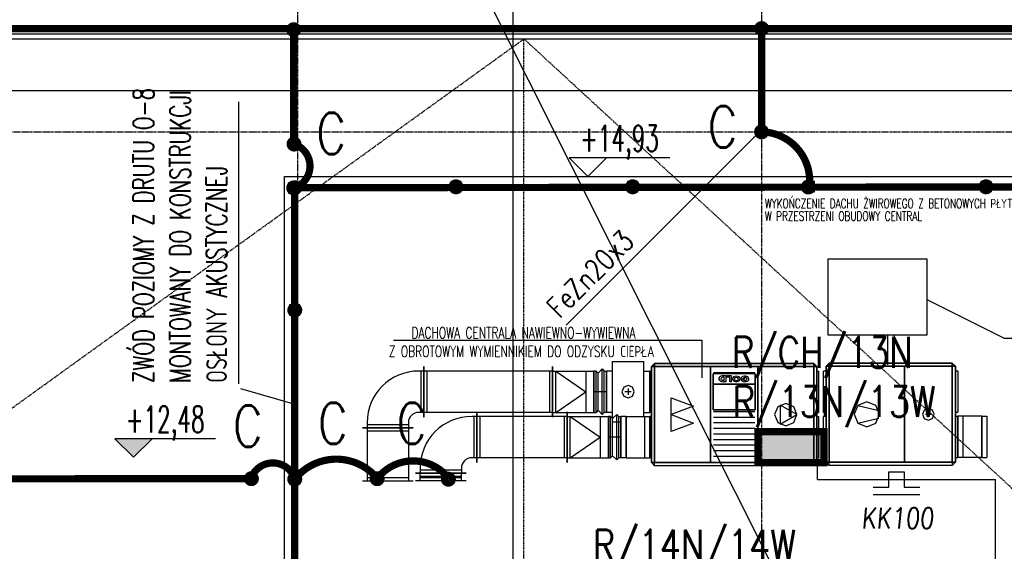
# Model space of a CAD drawing. Extents: x 3880 to 129921, y -116796 to -57711.
# Tile 17 of 110: x 7817 to 8770, y -97568 to -97053. Entities that reach past the tile are written whole.
import ezdxf
from ezdxf.enums import TextEntityAlignment as Align

# ---------------------------------------------------------------- set-up
doc = ezdxf.new("R2010")
doc.units = 0
doc.header["$LTSCALE"] = 2
for name, pattern in [('CENTER', [2, 1.25, -0.25, 0.25, -0.25]), ('DASHED', [0.75, 0.5, -0.25]), ('DASHED2', [0.375, 0.25, -0.125])]:
    doc.linetypes.add(name, pattern=pattern)
doc.layers.get('0').update_dxf_attribs({"color": 101, "linetype": 'CONTINUOUS'})
for name, color, linetype in [('E35', 6, 'CONTINUOUS'), ('E50', 3, 'CONTINUOUS'), ('Ins-went', 141, 'CONTINUOUS'), ('Opis-rzedne', 52, 'CONTINUOUS'), ('Os-osie glowne', 1, 'CENTER'), ('Sc-metal', 141, 'CONTINUOUS'), ('Sch-opis', 51, 'CONTINUOUS'), ('W-idok', 9, 'CONTINUOUS')]:
    doc.layers.add(name, color=color, linetype=linetype)
doc.styles.add('dwg_opis podstawowy', font='romans.shx', dxfattribs={"width": 0.9})
doc.styles.add('ROMANS', font='romans', dxfattribs={"width": 0.85})
doc.styles.add('tab-bud$0$ROMANS', font='romans', dxfattribs={"width": 0.7})

# ---------------------------------------------------------------- blocks, each defined once
blk = doc.blocks.new('dwg_kota kons 50')
blk.add_hatch(color=256).paths.add_polyline_path([(9, 9), (-9, 9), (0, 0)])
blk.add_lwpolyline([(39.75, 9), (-9, 9), (0, 0), (9, 9)])
at = {"style": 'dwg_opis podstawowy', "width": 0.6}
blk.add_attdef('KOTA_KONS', text='', height=12.75, dxfattribs=at).set_placement((15.375, 8.25), align=Align.BOTTOM_CENTER)
blk = doc.blocks.new('dwg_kota arch 50')
blk.add_lwpolyline([(39.75, 9), (-9, 9), (0, 0), (9, 9)])
at = {"style": 'dwg_opis podstawowy', "width": 0.6}
blk.add_attdef('KOTA_ARCH', text='', height=12.75, dxfattribs=at).set_placement((15.375, 8.25), align=Align.BOTTOM_CENTER)
blk = doc.blocks.new('A$C396C56EA')
at = {"layer": 'E35'}
for p, q in [((0, 0), (45, 0)), ((0, -6.86), (15, -6.86)), ((15, -6.86), (15, -21.86)), ((30, -21.86), (30, -6.86)), ((30, -6.86), (45, -6.86)), ((15, -21.86), (30, -21.86))]:
    blk.add_line(p, q, dxfattribs=at)

msp = doc.modelspace()

# ---------------------------------------------------------------- hatches: boundary and pattern name
at = {"layer": 'E50'}
msp.add_hatch(color=256, dxfattribs=at).paths.add_polyline_path([(8531.065, -97451.703), (8531.065, -97481.703), (8595.065, -97481.703), (8595.065, -97451.703)])

# ---------------------------------------------------------------- linework, layer by layer
at = {"layer": 'E35'}
for p, q in [((4105.524, -88730.724), (17200.62, -114839.417)), ((8293.988, -96690.275), (8293.988, -98056.185)), ((8028.767, -97405.439), (8028.767, -97132.127)), ((8345.621, -97348.532), (8534.673, -97159.48)), ((8345.621, -97348.532), (8534.673, -97159.48)), ((8030.34, -97409.898), (8082.865, -97425.127))]:
    msp.add_line(p, q, dxfattribs=at)
at = {"layer": 'E50'}
for p, q in [((8588.645, -97498.076), (8588.645, -97483.003)), ((8588.645, -97498.076), (8760.936, -97498.076)), ((8760.936, -97589.237), (8760.936, -97498.076))]:
    msp.add_line(p, q, dxfattribs=at)
at = {"layer": 'E50', "const_width": 7}
for points in [[(7134.673, -97061.302), (9204.673, -97061.302)], [(8081.847, -97173.048), (8081.847, -97062.356)], [(8534.673, -97165.052), (8534.673, -97061.302)], [(8040.895, -97497.242), (7134.673, -97497.749)]]:
    msp.add_lwpolyline(points, dxfattribs=at)
for points in [[(8078.097, -97062.356, -1), (8085.597, -97062.356, -1)], [(8078.444, -97173.158, -1), (8085.944, -97173.158, -1)], [(8078.097, -97215.614, -1), (8085.597, -97215.614, -1)], [(8079.101, -97215.424, -1), (8086.601, -97215.424, -1)], [(8235.115, -97214.56, -1), (8242.615, -97214.56, -1)], [(8406.115, -97214.56, -1), (8413.615, -97214.56, -1)], [(8748.101, -97214.556, -1), (8755.601, -97214.556, -1)], [(8079.115, -97333.955, -1), (8086.615, -97333.955, -1)], [(8037.145, -97497.242, -1), (8044.645, -97497.242, -1)], [(8079.115, -97497.749, -1), (8086.615, -97497.749, -1)], [(8166.351, -97497.242, 1), (8158.851, -97497.242, 1)], [(8235.286, -97497.749, 1), (8227.786, -97497.749, 1)]]:
    msp.add_lwpolyline(points, format="xyb", close=True, dxfattribs=at)
at = {"layer": 'E50', "ltscale": 15, "const_width": 7}
for points in [[(8534.764, -97065.051, 1), (8534.582, -97057.553, 1)], [(8534.764, -97165.051, 1), (8534.582, -97157.553, 1)], [(8579.938, -97218.495, 1), (8579.756, -97210.997, 1)]]:
    msp.add_lwpolyline(points, format="xyb", close=True, dxfattribs=at)
at = {"layer": 'E50', "const_width": 7}
for points in [[(8535.019, -97161.302, -0.4409868), (8580.865, -97214.56, -2.2183293)], [(8082.194, -97173.158, -0.7138637), (8082.865, -97215.428, -2.2183293)], [(8040.409, -97497.403, -0.7138637), (8082.679, -97496.731, -2.2183293)], [(8163.088, -97497.403, 0.4803796), (8082.865, -97497.749, 2.2183293)], [(8162.601, -97497.242, -0.491404), (8231.722, -97496.731, -2.2183293)]]:
    msp.add_lwpolyline(points, format="xyb", dxfattribs=at)
at = {"layer": 'E50', "linetype": 'DASHED2', "ltscale": 100, "const_width": 7}
msp.add_lwpolyline([(8082.865, -97214.56), (8082.865, -97798.955), (8907.74, -97798.955), (8907.74, -97214.56), (8082.865, -97215.428)], dxfattribs=at)
at = {"layer": 'E50', "const_width": 7}
msp.add_lwpolyline([(8595.065, -97481.703), (8531.065, -97481.703), (8531.065, -97451.703), (8595.065, -97451.703)], close=True, dxfattribs=at)
at = {"layer": 'Ins-went'}
for p, q in [((8694.884, -97284.56), (8598.884, -97284.56)), ((8598.884, -97284.56), (8598.884, -97357.86)), ((8694.884, -97357.86), (8694.884, -97284.56)), ((8598.884, -97357.86), (8694.884, -97357.86)), ((8207.865, -97393.003), (8202.865, -97393.003)), ((8204.865, -97393.003), (8204.865, -97433.003)), ((8207.865, -97437.503), (8207.865, -97388.503)), ((8207.865, -97388.503), (8207.865, -97437.503)), ((8332.465, -97393.003), (8207.865, -97393.003)), ((8210.865, -97433.003), (8210.865, -97393.003)), ((8329.465, -97393.003), (8329.465, -97433.003)), ((8332.465, -97437.503), (8332.465, -97388.503)), ((8332.465, -97388.503), (8332.465, -97437.503)), ((8332.465, -97393.003), (8335.465, -97393.003)), ((8335.465, -97433.003), (8335.465, -97393.003)), ((8335.465, -97393.003), (8364.465, -97393.003)), ((8335.465, -97393.003), (8364.465, -97413.003)), ((8364.465, -97393.003), (8372.465, -97393.003)), ((8364.465, -97393.003), (8364.465, -97433.003)), ((8372.465, -97433.003), (8372.465, -97393.003)), ((8374.465, -97393.003), (8372.465, -97393.003)), ((8372.465, -97393.003), (8372.465, -97433.003)), ((8374.465, -97393.003), (8376.465, -97395.003)), ((8374.465, -97433.003), (8374.465, -97393.003)), ((8376.465, -97395.003), (8380.465, -97391.003)), ((8380.465, -97435.003), (8380.465, -97391.003)), ((8380.465, -97391.003), (8382.465, -97393.003)), ((8382.465, -97433.003), (8382.465, -97393.003)), ((8382.465, -97393.003), (8384.465, -97393.003)), ((8384.465, -97393.003), (8384.465, -97433.003)), ((8390.465, -97393.003), (8384.465, -97393.003)), ((8420.465, -97393.003), (8426.465, -97393.003)), ((8428.065, -97393.003), (8426.465, -97393.003)), ((8428.065, -97388.703), (8431.065, -97385.703)), ((8428.065, -97481.703), (8428.065, -97388.703)), ((8431.065, -97385.703), (8585.065, -97385.703)), ((8585.065, -97385.703), (8588.065, -97388.703)), ((8588.065, -97388.703), (8588.065, -97481.703)), ((8588.065, -97393.003), (8589.665, -97393.003)), ((8597.165, -97393.003), (8594.665, -97393.003)), ((8597.165, -97388.403), (8600.165, -97385.403)), ((8597.165, -97481.403), (8597.165, -97388.403)), ((8600.165, -97385.403), (8719.165, -97385.403)), ((8719.165, -97385.403), (8722.165, -97388.403)), ((8722.165, -97388.403), (8722.165, -97481.403)), ((8722.165, -97392.703), (8724.665, -97392.703)), ((8376.465, -97431.003), (8376.465, -97395.003)), ((8487.815, -97405.703), (8487.815, -97395.703)), ((8528.065, -97394.703), (8488.065, -97394.703)), ((8500.465, -97397.733), (8496.165, -97397.733)), ((8498.565, -97399.006), (8497.065, -97399.006)), ((8498.565, -97402.047), (8497.165, -97402.047)), ((8498.565, -97402.047), (8498.465, -97399.006)), ((8500.465, -97397.733), (8498.565, -97397.733)), ((8500.465, -97403.39), (8500.465, -97397.733)), ((8501.065, -97398.794), (8501.065, -97397.733)), ((8505.665, -97397.733), (8501.065, -97397.733)), ((8501.165, -97398.865), (8501.065, -97398.794)), ((8503.465, -97398.865), (8501.165, -97398.865)), ((8503.765, -97399.077), (8503.465, -97398.865)), ((8503.765, -97403.39), (8503.765, -97399.077)), ((8505.665, -97403.39), (8505.665, -97397.733)), ((8514.565, -97400.633), (8518.465, -97400.633)), ((8514.865, -97401.622), (8516.165, -97401.057)), ((8516.165, -97401.057), (8516.565, -97401.057)), ((8518.465, -97399.784), (8516.865, -97399.784)), ((8518.465, -97400.633), (8518.465, -97399.784)), ((8528.315, -97395.703), (8528.315, -97405.703)), ((8405.465, -97410.003), (8405.465, -97416.003)), ((8487.815, -97430.703), (8487.815, -97405.703)), ((8500.465, -97403.39), (8497.465, -97403.39)), ((8500.465, -97403.39), (8498.565, -97403.39)), ((8505.665, -97403.39), (8503.765, -97403.39)), ((8528.315, -97405.703), (8528.315, -97430.703)), ((8335.465, -97433.003), (8364.465, -97413.003)), ((8384.465, -97413.003), (8372.465, -97413.003)), ((8408.465, -97413.003), (8402.465, -97413.003)), ((8447.265, -97451.403), (8447.265, -97419.003)), ((8447.265, -97419.003), (8468.865, -97426.995)), ((8376.465, -97431.003), (8374.465, -97433.003)), ((8380.465, -97435.003), (8376.465, -97431.003)), ((8468.865, -97426.995), (8447.265, -97435.203)), ((8528.315, -97430.703), (8487.815, -97430.703)), ((8568.865, -97435.203), (8552.665, -97425.915)), ((8552.665, -97425.915), (8552.665, -97444.491)), ((8627.947, -97426.335), (8648.039, -97431.159)), ((8207.865, -97433.003), (8202.865, -97433.003)), ((8332.465, -97433.003), (8207.865, -97433.003)), ((8259.165, -97437.003), (8254.165, -97437.003)), ((8256.165, -97437.003), (8256.165, -97477.003)), ((8259.165, -97481.503), (8259.165, -97432.503)), ((8259.165, -97432.503), (8259.165, -97481.503)), ((8346.465, -97437.003), (8259.165, -97437.003)), ((8262.165, -97477.003), (8262.165, -97437.003)), ((8332.465, -97433.003), (8335.465, -97433.003)), ((8335.465, -97433.003), (8364.465, -97433.003)), ((8343.465, -97437.003), (8343.465, -97477.003)), ((8346.465, -97432.503), (8346.465, -97481.503)), ((8346.465, -97481.503), (8346.465, -97432.503)), ((8346.465, -97437.003), (8349.465, -97437.003)), ((8349.465, -97477.003), (8349.465, -97437.003)), ((8349.465, -97437.003), (8378.465, -97437.103)), ((8349.465, -97437.003), (8378.465, -97457.103)), ((8364.465, -97433.003), (8372.465, -97433.003)), ((8372.465, -97433.003), (8374.465, -97433.003)), ((8378.465, -97437.103), (8386.465, -97437.103)), ((8378.465, -97437.103), (8378.465, -97477.103)), ((8382.465, -97433.003), (8380.465, -97435.003)), ((8384.465, -97433.003), (8382.465, -97433.003)), ((8390.465, -97433.003), (8384.465, -97433.003)), ((8386.465, -97477.103, -1290), (8386.465, -97437.103, -1290)), ((8388.465, -97437.103, -1290), (8386.465, -97437.103, -1290)), ((8386.465, -97437.103), (8386.465, -97477.103)), ((8388.465, -97437.103, -1290), (8390.465, -97439.103, -1290)), ((8388.465, -97477.103, -1290), (8388.465, -97437.103, -1290)), ((8390.465, -97439.103, -1290), (8394.465, -97435.103, -1290)), ((8390.465, -97475.103, -1290), (8390.465, -97439.103, -1290)), ((8394.465, -97479.103, -1290), (8394.465, -97435.103, -1290)), ((8394.465, -97435.103, -1290), (8396.465, -97437.103, -1290)), ((8396.465, -97477.103, -1290), (8396.465, -97437.103, -1290)), ((8396.465, -97437.103, -1290), (8398.465, -97437.103, -1290)), ((8398.465, -97437.103, -1290), (8398.465, -97477.103, -1290)), ((8403.465, -97437.103), (8398.465, -97437.103)), ((8403.465, -97437.103), (8421.465, -97437.103)), ((8420.465, -97433.003), (8426.465, -97433.003)), ((8421.465, -97437.103), (8426.465, -97437.103)), ((8428.065, -97433.003), (8426.465, -97433.003)), ((8428.065, -97437.103), (8426.465, -97437.103)), ((8447.265, -97435.203), (8468.865, -97443.411)), ((8528.065, -97432.503), (8488.065, -97432.503)), ((8528.065, -97437.903), (8488.065, -97437.903)), ((8552.665, -97444.491), (8568.865, -97435.203)), ((8588.065, -97433.003), (8589.665, -97433.003)), ((8588.065, -97437.103), (8589.665, -97437.103)), ((8597.165, -97433.003), (8594.665, -97433.003)), ((8597.165, -97437.103), (8594.665, -97437.103)), ((8627.947, -97443.471), (8648.039, -97438.648)), ((8693.121, -97434.903), (8698.909, -97434.903)), ((8696.015, -97437.797), (8696.015, -97432.01)), ((8722.165, -97432.703), (8724.665, -97432.703)), ((8722.165, -97436.803), (8724.665, -97436.803)), ((8729.665, -97436.803), (8724.665, -97436.803)), ((8747.665, -97436.803), (8729.665, -97436.803)), ((8747.665, -97436.803), (8752.665, -97436.803)), ((8197.365, -97448.003), (8148.365, -97448.003)), ((8148.365, -97448.003), (8197.365, -97448.003)), ((8152.865, -97443.003), (8152.865, -97448.003)), ((8192.865, -97445.003), (8152.865, -97445.003)), ((8152.865, -97448.003), (8152.865, -97499.503)), ((8192.865, -97443.003), (8192.865, -97448.003)), ((8192.865, -97448.003), (8192.865, -97499.503)), ((8468.865, -97443.411), (8447.265, -97451.403)), ((8528.065, -97443.303), (8488.065, -97443.303)), ((8528.065, -97448.703), (8488.065, -97448.703)), ((8152.865, -97451.003), (8192.865, -97451.003)), ((8349.465, -97477.003), (8378.465, -97457.103)), ((8398.465, -97457.103, -1290), (8386.465, -97457.103, -1290)), ((8528.065, -97454.103), (8488.065, -97454.103)), ((8528.065, -97459.503), (8488.065, -97459.503)), ((8528.065, -97464.903), (8488.065, -97464.903)), ((8259.165, -97477.003), (8254.165, -97477.003)), ((8346.465, -97477.003), (8259.165, -97477.003)), ((8346.465, -97477.003), (8349.465, -97477.003)), ((8349.465, -97477.003), (8378.465, -97477.103)), ((8378.465, -97477.103), (8386.465, -97477.103)), ((8386.465, -97477.103, -1290), (8388.465, -97477.103, -1290)), ((8390.465, -97475.103, -1290), (8388.465, -97477.103, -1290)), ((8394.465, -97479.103, -1290), (8390.465, -97475.103, -1290)), ((8396.465, -97477.103, -1290), (8394.465, -97479.103, -1290)), ((8398.465, -97477.103, -1290), (8396.465, -97477.103, -1290)), ((8403.465, -97477.103), (8398.465, -97477.103)), ((8403.465, -97477.103), (8421.465, -97477.103)), ((8421.465, -97477.103), (8426.465, -97477.103)), ((8428.065, -97477.103), (8426.465, -97477.103)), ((8528.065, -97470.303), (8488.065, -97470.303)), ((8528.065, -97475.703), (8488.065, -97475.703)), ((8588.065, -97477.103), (8589.665, -97477.103)), ((8597.165, -97477.103), (8594.665, -97477.103)), ((8722.165, -97476.803), (8724.665, -97476.803)), ((8729.665, -97476.803), (8724.665, -97476.803)), ((8747.665, -97476.803), (8729.665, -97476.803)), ((8747.665, -97476.803), (8752.665, -97476.803)), ((8204.165, -97487.003), (8204.165, -97492.003)), ((8244.165, -97487.003), (8244.165, -97492.003)), ((8431.065, -97484.703), (8428.065, -97481.703)), ((8585.065, -97484.703), (8431.065, -97484.703)), ((8588.065, -97481.703), (8585.065, -97484.703)), ((8600.165, -97484.403), (8597.165, -97481.403)), ((8719.165, -97484.403), (8600.165, -97484.403)), ((8722.165, -97481.403), (8719.165, -97484.403)), ((8192.865, -97496.503), (8152.865, -97496.503)), ((8199.641, -97491.955), (8248.641, -97491.955)), ((8248.665, -97492.003), (8199.665, -97492.003)), ((8204.141, -97499.455), (8204.141, -97491.955)), ((8204.141, -97494.955), (8244.141, -97494.955)), ((8244.141, -97496.455), (8204.141, -97496.455)), ((8244.165, -97489.003), (8204.165, -97489.003)), ((8244.141, -97499.455), (8244.141, -97491.955)), ((8197.365, -97499.503), (8148.365, -97499.503)), ((8248.641, -97499.455), (8199.641, -97499.455))]:
    msp.add_line(p, q, dxfattribs=at)
for points in [[(8656.558, -97357.86), (8656.558, -97387.003)], [(8663.021, -97357.86), (8663.021, -97387.003)]]:
    msp.add_lwpolyline(points, dxfattribs=at)
for points in [[(8384.465, -97433.003, 0), (8384.465, -97429.184, 0), (8384.465, -97419.184, 0), (8384.465, -97406.823, 0), (8384.465, -97396.823, 0), (8384.465, -97393.003, 0)], [(8398.465, -97442.403, 0), (8390.465, -97442.403, 0), (8390.465, -97383.603, 0), (8420.465, -97383.603, 0), (8420.465, -97437.103, 0)], [(8426.465, -97433.003, 0), (8426.465, -97429.184, 0), (8426.465, -97419.184, 0), (8426.465, -97406.823, 0), (8426.465, -97396.823, 0), (8426.465, -97393.003, 0)], [(8426.465, -97393.003, 0), (8426.465, -97396.823, 0), (8426.465, -97406.823, 0), (8426.465, -97419.184, 0), (8426.465, -97429.184, 0), (8426.465, -97433.003, 0)], [(8589.665, -97393.003, 0), (8589.665, -97396.823, 0), (8589.665, -97406.823, 0), (8589.665, -97419.184, 0), (8589.665, -97429.184, 0), (8589.665, -97433.003, 0)], [(8594.665, -97433.003, 0), (8594.665, -97429.184, 0), (8594.665, -97419.184, 0), (8594.665, -97406.823, 0), (8594.665, -97396.823, 0), (8594.665, -97393.003, 0)], [(8724.665, -97392.703, 0), (8724.665, -97396.523, 0), (8724.665, -97406.523, 0), (8724.665, -97418.884, 0), (8724.665, -97428.884, 0), (8724.665, -97432.703, 0)], [(8496.166, -97397.719, 0), (8494.869, -97398.191, 0), (8493.888, -97398.955, 0), (8493.347, -97399.913, 0), (8493.316, -97400.945, 0), (8493.797, -97401.919, 0), (8494.73, -97402.712, 0), (8495.997, -97403.224, 0), (8497.437, -97403.39, 0)], [(8497.121, -97399.025, 0), (8496.365, -97399.215, 0), (8495.755, -97399.583, 0), (8495.373, -97400.081, 0), (8495.268, -97400.643, 0), (8495.455, -97401.195, 0), (8495.91, -97401.662, 0), (8496.57, -97401.983, 0), (8497.35, -97402.115, 0)], [(8514.902, -97401.684, 0), (8515.651, -97402.471, 0), (8516.734, -97403.033, 0), (8518.022, -97403.302, 0), (8519.362, -97403.246, 0), (8520.596, -97402.872, 0), (8521.577, -97402.224, 0), (8522.19, -97401.379, 0), (8522.361, -97400.437, 0), (8522.071, -97399.51, 0), (8521.353, -97398.708, 0), (8520.293, -97398.126, 0), (8519.016, -97397.832, 0), (8517.674, -97397.861, 0), (8516.426, -97398.211, 0), (8515.419, -97398.84, 0), (8514.774, -97399.672, 0), (8514.566, -97400.61, 0)], [(8516.674, -97401.093, 0), (8516.99, -97401.504, 0), (8517.48, -97401.82, 0), (8518.088, -97402.006, 0), (8518.748, -97402.041, 0), (8519.389, -97401.921, 0), (8519.939, -97401.661, 0), (8520.338, -97401.287, 0), (8520.543, -97400.842, 0), (8520.531, -97400.373, 0), (8520.304, -97399.933, 0), (8519.885, -97399.57, 0), (8519.322, -97399.324, 0), (8518.676, -97399.221, 0), (8518.018, -97399.272, 0), (8517.42, -97399.473, 0), (8516.947, -97399.801, 0)], [(8398.465, -97477.103, 0), (8398.465, -97473.284, 0), (8398.465, -97463.284, 0), (8398.465, -97450.923, 0), (8398.465, -97440.923, 0), (8398.465, -97437.103, 0)], [(8403.465, -97437.103, 0), (8403.465, -97440.923, 0), (8403.465, -97450.923, 0), (8403.465, -97463.284, 0), (8403.465, -97473.284, 0), (8403.465, -97477.103, 0)], [(8403.465, -97477.103, 0), (8403.465, -97473.284, 0), (8403.465, -97463.284, 0), (8403.465, -97450.923, 0), (8403.465, -97440.923, 0), (8403.465, -97437.103, 0)], [(8421.465, -97437.103, 0), (8421.465, -97440.923, 0), (8421.465, -97450.923, 0), (8421.465, -97463.284, 0), (8421.465, -97473.284, 0), (8421.465, -97477.103, 0)], [(8421.465, -97437.103, 0), (8421.465, -97440.923, 0), (8421.465, -97450.923, 0), (8421.465, -97463.284, 0), (8421.465, -97473.284, 0), (8421.465, -97477.103, 0)], [(8426.465, -97477.103, 0), (8426.465, -97473.284, 0), (8426.465, -97463.284, 0), (8426.465, -97450.923, 0), (8426.465, -97440.923, 0), (8426.465, -97437.103, 0)], [(8426.465, -97437.103, 0), (8426.465, -97440.923, 0), (8426.465, -97450.923, 0), (8426.465, -97463.284, 0), (8426.465, -97473.284, 0), (8426.465, -97477.103, 0)], [(8589.665, -97437.103, 0), (8589.665, -97440.923, 0), (8589.665, -97450.923, 0), (8589.665, -97463.284, 0), (8589.665, -97473.284, 0), (8589.665, -97477.103, 0)], [(8594.665, -97477.103, 0), (8594.665, -97473.284, 0), (8594.665, -97463.284, 0), (8594.665, -97450.923, 0), (8594.665, -97440.923, 0), (8594.665, -97437.103, 0)], [(8724.665, -97476.803, 0), (8724.665, -97472.984, 0), (8724.665, -97462.984, 0), (8724.665, -97450.623, 0), (8724.665, -97440.623, 0), (8724.665, -97436.803, 0)], [(8724.665, -97436.803, 0), (8724.665, -97440.623, 0), (8724.665, -97450.623, 0), (8724.665, -97462.984, 0), (8724.665, -97472.984, 0), (8724.665, -97476.803, 0)], [(8729.665, -97476.803, 0), (8729.665, -97472.984, 0), (8729.665, -97462.984, 0), (8729.665, -97450.623, 0), (8729.665, -97440.623, 0), (8729.665, -97436.803, 0)], [(8729.665, -97476.803, 0), (8729.665, -97472.984, 0), (8729.665, -97462.984, 0), (8729.665, -97450.623, 0), (8729.665, -97440.623, 0), (8729.665, -97436.803, 0)], [(8747.665, -97476.803, 0), (8747.665, -97472.984, 0), (8747.665, -97462.984, 0), (8747.665, -97450.623, 0), (8747.665, -97440.623, 0), (8747.665, -97436.803, 0)], [(8747.665, -97436.803, 0), (8747.665, -97440.623, 0), (8747.665, -97450.623, 0), (8747.665, -97462.984, 0), (8747.665, -97472.984, 0), (8747.665, -97476.803, 0)], [(8752.665, -97436.803, 0), (8752.665, -97440.623, 0), (8752.665, -97450.623, 0), (8752.665, -97462.984, 0), (8752.665, -97472.984, 0), (8752.665, -97476.803, 0)]]:
    msp.add_polyline3d(points, dxfattribs=at)
for points in [[(8428.065, -97388.703, 0), (8431.065, -97388.703, 0), (8431.065, -97385.703, 0)], [(8428.065, -97388.703, 0), (8428.065, -97481.703, 0), (8431.065, -97481.703, 0), (8431.065, -97388.703, 0)], [(8431.065, -97385.703, 0), (8431.065, -97388.703, 0), (8585.065, -97388.703, 0), (8585.065, -97385.703, 0)], [(8431.065, -97388.703, 0), (8431.065, -97481.703, 0), (8585.065, -97481.703, 0), (8585.065, -97388.703, 0)], [(8431.065, -97481.703, 0), (8431.065, -97388.703, 0), (8485.065, -97388.703, 0), (8485.065, -97481.703, 0)], [(8531.065, -97388.703, 0), (8531.065, -97481.703, 0), (8485.065, -97481.703, 0), (8485.065, -97388.703, 0)], [(8531.065, -97481.703, 0), (8531.065, -97388.703, 0), (8585.065, -97388.703, 0), (8585.065, -97481.703, 0)], [(8585.065, -97385.703, 0), (8585.065, -97388.703, 0), (8588.065, -97388.703, 0)], [(8588.065, -97388.703, 0), (8585.065, -97388.703, 0), (8585.065, -97481.703, 0), (8588.065, -97481.703, 0)], [(8597.165, -97388.403, 0), (8600.165, -97388.403, 0), (8600.165, -97385.403, 0)], [(8597.165, -97388.403, 0), (8597.165, -97481.403, 0), (8600.165, -97481.403, 0), (8600.165, -97388.403, 0)], [(8600.165, -97385.403, 0), (8600.165, -97388.403, 0), (8719.165, -97388.403, 0), (8719.165, -97385.403, 0)], [(8600.165, -97388.403, 0), (8600.165, -97481.403, 0), (8719.165, -97481.403, 0), (8719.165, -97388.403, 0)], [(8600.165, -97481.403, 0), (8600.165, -97388.403, 0), (8672.865, -97388.403, 0), (8672.865, -97481.403, 0)], [(8672.865, -97481.403, 0), (8672.865, -97388.403, 0), (8719.165, -97388.403, 0), (8719.165, -97481.403, 0)], [(8719.165, -97385.403, 0), (8719.165, -97388.403, 0), (8722.165, -97388.403, 0)], [(8722.165, -97388.403, 0), (8719.165, -97388.403, 0), (8719.165, -97481.403, 0), (8722.165, -97481.403, 0)], [(8487.815, -97395.703, 0), (8487.815, -97405.703, 0), (8528.315, -97405.703, 0), (8528.315, -97395.703, 0)], [(8510.165, -97403.461, 0), (8512.994, -97402.633, 0), (8514.165, -97400.633, 0), (8512.994, -97398.633, 0), (8510.165, -97397.804, 0), (8507.337, -97398.633, 0), (8506.165, -97400.633, 0), (8507.337, -97402.633, 0)], [(8510.165, -97402.117, 0), (8511.65, -97401.683, 0), (8512.265, -97400.633, 0), (8511.65, -97399.583, 0), (8510.165, -97399.148, 0), (8508.68, -97399.583, 0), (8508.065, -97400.633, 0), (8508.68, -97401.683, 0)], [(8411.465, -97413.003, 0), (8409.708, -97408.761, 0), (8405.465, -97407.003, 0), (8401.223, -97408.761, 0), (8399.465, -97413.003, 0), (8401.223, -97417.246, 0), (8405.465, -97419.003, 0), (8409.708, -97417.246, 0)], [(8528.315, -97430.703, 0), (8528.315, -97405.703, 0), (8487.815, -97405.703, 0), (8487.815, -97430.703, 0)], [(8568.865, -97435.203, 0), (8565.702, -97427.567, 0), (8558.065, -97424.403, 0), (8550.428, -97427.567, 0), (8547.265, -97435.203, 0), (8550.428, -97442.84, 0), (8558.065, -97446.003, 0), (8565.702, -97442.84, 0)], [(8648.632, -97434.903, 0), (8645.083, -97426.335, 0), (8636.515, -97422.787, 0), (8627.947, -97426.335, 0), (8624.398, -97434.903, 0), (8627.947, -97443.471, 0), (8636.515, -97447.02, 0), (8645.083, -97443.471, 0)], [(8701.803, -97434.903, 0), (8700.108, -97430.811, 0), (8696.015, -97429.116, 0), (8691.923, -97430.811, 0), (8690.228, -97434.903, 0), (8691.923, -97438.996, 0), (8696.015, -97440.691, 0), (8700.108, -97438.996, 0)], [(8431.065, -97484.703, 0), (8431.065, -97481.703, 0), (8428.065, -97481.703, 0)], [(8431.065, -97484.703, 0), (8431.065, -97481.703, 0), (8585.065, -97481.703, 0), (8585.065, -97484.703, 0)], [(8588.065, -97481.703, 0), (8585.065, -97481.703, 0), (8585.065, -97484.703, 0)], [(8600.165, -97484.403, 0), (8600.165, -97481.403, 0), (8597.165, -97481.403, 0)], [(8600.165, -97484.403, 0), (8600.165, -97481.403, 0), (8719.165, -97481.403, 0), (8719.165, -97484.403, 0)], [(8722.165, -97481.403, 0), (8719.165, -97481.403, 0), (8719.165, -97484.403, 0)]]:
    msp.add_polyline3d(points, close=True, dxfattribs=at)
for centre, radius in [((8202.865, -97443.003), 50), ((8202.865, -97443.003), 10), ((8254.165, -97487.003), 50), ((8254.165, -97487.003), 10)]:
    msp.add_arc(centre, radius, 90, 180, dxfattribs=at)
at = {"layer": 'Os-osie glowne'}
for points in [[(8085.673, -96629.302), (8085.673, -102606.302)], [(8534.673, -96629.302), (8534.673, -102606.302)], [(6322.673, -97061.302), (18589.673, -97061.302)], [(6322.673, -97161.302), (18589.673, -97161.302)]]:
    msp.add_lwpolyline(points, dxfattribs=at)
at = {"layer": 'Sc-metal'}
for points in [[(8076.847, -97210.614), (8076.847, -97220.614), (8086.847, -97220.614), (8086.847, -97210.614)], [(8233.865, -97209.56), (8233.865, -97219.56), (8243.865, -97219.56), (8243.865, -97209.56)], [(8404.865, -97209.56), (8404.865, -97219.56), (8414.865, -97219.56), (8414.865, -97209.56)], [(8575.865, -97209.56), (8575.865, -97219.56), (8585.865, -97219.56), (8585.865, -97209.56)], [(8746.865, -97209.56), (8746.865, -97219.56), (8756.865, -97219.56), (8756.865, -97209.56)], [(8077.865, -97328.955), (8077.865, -97338.955), (8087.865, -97338.955), (8087.865, -97328.955)], [(8077.865, -97488.955), (8077.865, -97498.955), (8087.865, -97498.955), (8087.865, -97488.955)]]:
    msp.add_lwpolyline(points, close=True, dxfattribs=at)
for points in [[(8076.847, -97210.614), (8086.847, -97220.614)], [(8086.847, -97210.614), (8076.847, -97220.614)], [(8233.865, -97209.56), (8243.865, -97219.56)], [(8243.865, -97209.56), (8233.865, -97219.56)], [(8404.865, -97209.56), (8414.865, -97219.56)], [(8414.865, -97209.56), (8404.865, -97219.56)], [(8575.865, -97209.56), (8585.865, -97219.56)], [(8585.865, -97209.56), (8575.865, -97219.56)], [(8746.865, -97209.56), (8756.865, -97219.56)], [(8756.865, -97209.56), (8746.865, -97219.56)], [(8077.865, -97328.955), (8087.865, -97338.955)], [(8087.865, -97328.955), (8077.865, -97338.955)], [(8077.865, -97488.955), (8087.865, -97498.955)], [(8087.865, -97488.955), (8077.865, -97498.955)]]:
    msp.add_lwpolyline(points, dxfattribs=at)
at = {"layer": 'Sch-opis'}
for q in [(8694.884, -97323.947), (8904.234, -97361.264)]:
    msp.add_line((8769.087, -97361.264), q, dxfattribs=at)
msp.add_lwpolyline([(8178.497, -97363.208), (8476.955, -97363.208), (8476.955, -97399.54)], dxfattribs=at)
at = {"layer": 'W-idok'}
for points in [[(7139.673, -97066.302), (9199.673, -97066.302)], [(7144.673, -97071.302), (9194.673, -97071.302)], [(7194.673, -97121.302), (9194.673, -97121.302)]]:
    msp.add_lwpolyline(points, dxfattribs=at)
at = {"layer": 'W-idok', "linetype": 'DASHED'}
for points in [[(7622.173, -97563.896), (8304.673, -97071.302)], [(8304.673, -97943.302), (8304.673, -97071.302)], [(9134.673, -97836.302), (8304.673, -97071.302)]]:
    msp.add_lwpolyline(points, dxfattribs=at)
at = {"layer": 'W-idok'}
for points in [[(8072.865, -97204.56), (8917.74, -97204.56), (8917.74, -97808.955), (8072.865, -97808.955)], [(8082.865, -97214.56), (8907.74, -97214.56), (8907.74, -97798.955), (8082.865, -97798.955)]]:
    msp.add_lwpolyline(points, close=True, dxfattribs=at)

# ---------------------------------------------------------------- block references
at = {"layer": 'E35', "xscale": -1, "rotation": 180}
msp.add_blockref('A$C396C56EA', (8642.691, -97512.434), dxfattribs=at)
at = {"layer": 'Opis-rzedne', "xscale": 2, "yscale": 2, "zscale": 2}
for name, p, values in [('dwg_kota arch 50', (8366.446, -97204.56), {'KOTA_ARCH': '+14,93'}), ('dwg_kota kons 50', (7926.789, -97476.547), {'KOTA_KONS': '+12,48'})]:
    msp.add_blockref(name, p, dxfattribs=at).add_auto_attribs(values)

# ---------------------------------------------------------------- texts
at = {"layer": 'E35', "style": 'ROMANS'}
for s, rotation, width, p in [('MONTOWANY DO KONSTRUKCJI', 90, 0.7, (7981.908, -97404.458)), ('ZWÓD POZIOMY Z DRUTU O-8', 90, 0.7, (7946.566, -97404.458)), ('OSŁONY AKUSTYCZNEJ', 90, 0.7, (8017.249, -97404.458)), ('FeZn20x3', 45, 0.8, (8338.97, -97342.764)), ('FeZn20x3', 45, 0.8, (8338.97, -97342.764))]:
    msp.add_text(s, height=20, rotation=rotation, dxfattribs=dict(at, width=width)).set_placement(p)
at = {"layer": 'E35', "style": 'ROMANS', "oblique": 5, "width": 0.8}
msp.add_text('KK100', height=20, dxfattribs=at).set_placement((8631.165, -97545.426))
at = {"layer": 'E50', "ltscale": 50, "style": 'ROMANS', "width": 0.8}
for p in [(8103.609, -97182.874), (8482.497, -97176.545), (8022.944, -97466.319), (8105.273, -97463.65), (8181.482, -97463.65)]:
    msp.add_text('C', height=40, dxfattribs=at).set_placement(p)
at = {"layer": 'E50', "style": 'ROMANS', "width": 0.8}
for s, p in [('R/CH/13N', (8506.084, -97389.939)), ('R/13N/13W', (8506.622, -97437.5))]:
    msp.add_text(s, height=30, rotation=360, dxfattribs=at).set_placement(p)
msp.add_text('R/14N/14W', height=30, dxfattribs=at).set_placement((8371.306, -97576.695))
at = {"layer": 'Sch-opis', "style": 'ROMANS', "width": 0.7}
for s, p in [('WYKOŃCZENIE DACHU ŻWIROWEGO Z BETONOWYCH PŁYT CHODNIKOWYCH', (8537.963, -97235.212)), ('W PRZESTRZENI OBUDOWY CENTRAL', (8537.963, -97247.44))]:
    msp.add_text(s, height=9, dxfattribs=at).set_placement(p)
at = {"layer": 'Sch-opis', "style": 'tab-bud$0$ROMANS', "width": 0.7}
for s, p in [('DACHOWA CENTRALA NAWIEWNO-WYWIEWNA', (8195.82, -97361.366)), ('Z OBROTOWYM WYMIENNIKIEM DO ODZYSKU CIEPŁA', (8173.867, -97379.36))]:
    msp.add_text(s, height=10.75717, rotation=0, dxfattribs=at).set_placement(p)

doc.saveas('drawing.dxf')
